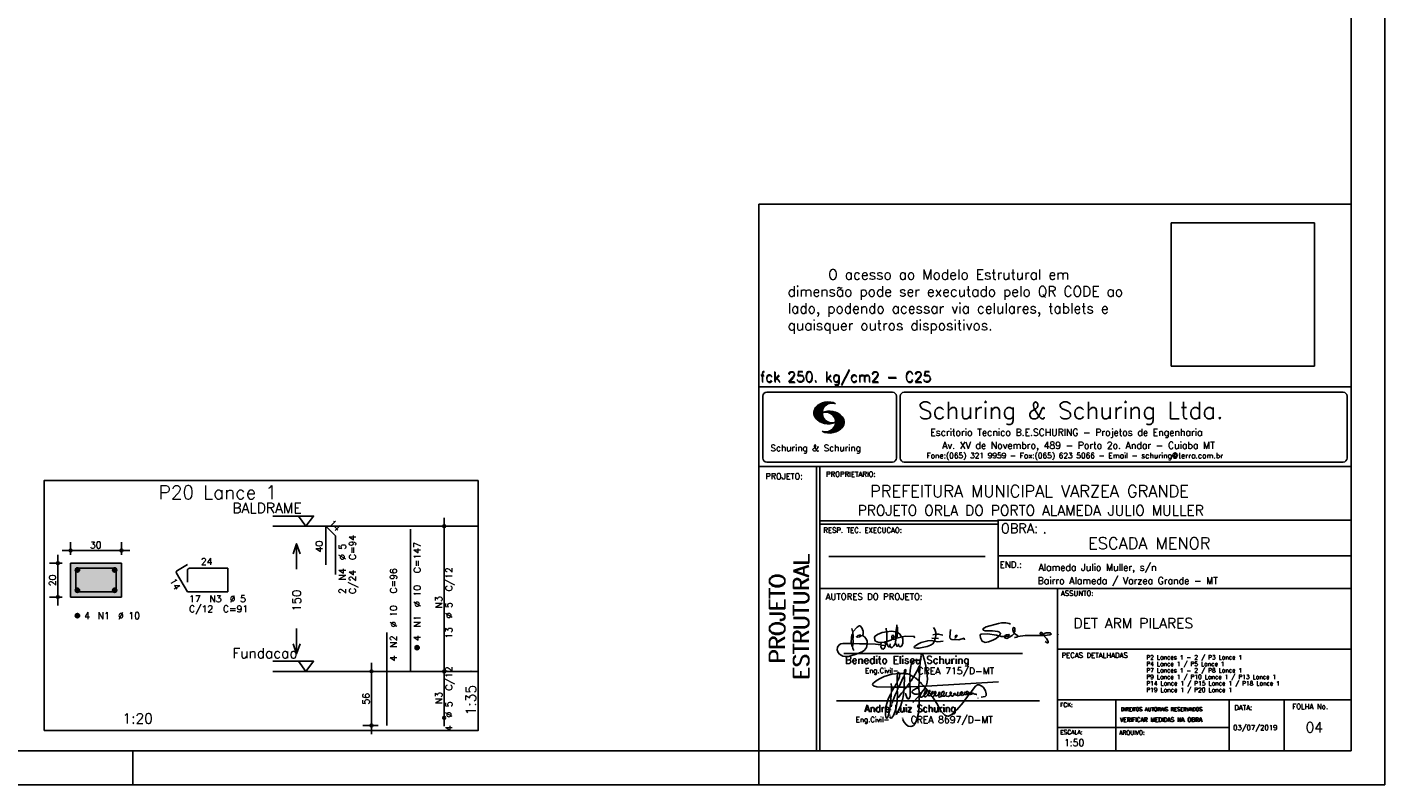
# Model space of a CAD drawing. Extents: x 0 to 84.1, y 0 to 59.4.
# Tile 4 of 6: x 44 to 84.1, y 0 to 22.4. Entities that reach past the tile are written whole.
import ezdxf

# ---------------------------------------------------------------- set-up
doc = ezdxf.new("R2010")
doc.units = 0
doc.header["$MEASUREMENT"] = 0
doc.linetypes.add('ESTILO_TQS_0002', pattern=[0.4, 0.1, -0.3])
doc.layers.get('0').update_dxf_attribs({"linetype": 'CONTINUOUS'})
for name, color, linetype in [('1', 1, 'CONTINUOUS'), ('2', 2, 'CONTINUOUS'), ('3', 3, 'CONTINUOUS'), ('4', 4, 'CONTINUOUS'), ('6', 6, 'CONTINUOUS'), ('7', 7, 'CONTINUOUS'), ('9', 9, 'CONTINUOUS')]:
    doc.layers.add(name, color=color, linetype=linetype)
doc.styles.get("Standard").update_dxf_attribs({"font": 'ROMANS.SHX'})
picture_1 = doc.add_image_def('image1.png', size_in_pixel=(300, 300))

# ---------------------------------------------------------------- blocks, each defined once
blk = doc.blocks.new('assinaturabenedito')
at = {"color": 162}
for points in [[(80.21, 160.29), (79.88, 160.45), (79.72, 161.68), (80.29, 161.77), (80.46, 162.01), (80.54, 163.49), (80.37, 163.74), (80.54, 164.8), (80.46, 166.12), (80.29, 166.36), (80.37, 167.51), (82.43, 169.81), (83.41, 170.39), (83.9, 170.39), (84.81, 169.48), (85.38, 167.84), (85.46, 166.36), (85.13, 165.71), (86.12, 164.97), (86.94, 163.98), (87.35, 162.83), (87.43, 161.68), (87.19, 161.52), (83.66, 161.52), (80.46, 161.77)], [(80.46, 167.68), (80.21, 167.84), (79.88, 169.07)], [(94.32, 162.18), (93.09, 162.18), (91.53, 162.83), (91.12, 163.41), (90.96, 164.8), (91.29, 165.38), (92.52, 166.2), (94.82, 167.1), (97.03, 167.43), (97.11, 162.92)], [(96.95, 167.51), (96.79, 169.24)], [(101.46, 167.43), (99.17, 167.76), (97.11, 167.51)], [(101.55, 163.82), (102.04, 164.31), (102.28, 166.78), (102.28, 167.1), (101.55, 167.19), (101.46, 167.51), (101.96, 170.06), (102.28, 169.81), (102.28, 167.27)], [(101.96, 170.06), (102.04, 170.96)], [(120.99, 164.31), (121.24, 166.12), (121.16, 167.19), (120.66, 168.66), (120.09, 169.57)], [(135.35, 163.57), (135.27, 164.23), (135.11, 164.31), (132.64, 163.57), (129.12, 163.74), (128.62, 163.9), (128.3, 164.15), (128.05, 164.89), (128.46, 168.66)], [(155.13, 165.22), (153.4, 165.22), (152.58, 165.54), (153.16, 166.78), (152.67, 167.35), (151.85, 167.68), (149.14, 168.01), (145.61, 168.01), (144.71, 168.34), (144.46, 168.91), (146.1, 169.9), (152.17, 171.62), (153.65, 171.87), (155.7, 171.87), (157.43, 171.62), (158.08, 171.29)], [(159.89, 166.69), (159.89, 167.1), (160.22, 167.51), (160.22, 168.91), (160.05, 169.48), (159.56, 169.65), (159.23, 168.99), (159.23, 168.42), (159.56, 167.27), (159.8, 167.19)], [(87.43, 161.36), (87.1, 159.8), (86.04, 158.4), (84.97, 157.66), (81.44, 156.27), (78.16, 155.28), (76.68, 155.28), (75.37, 155.53), (73.73, 156.51), (73.15, 157.25), (72.66, 158.56), (72.74, 159.96), (73.65, 161.11), (74.38, 161.52), (75.53, 161.77), (79.64, 161.77)], [(79.55, 161.85), (79.72, 164.8), (79.88, 165.87), (80.21, 166.28)], [(80.21, 160.29), (80.46, 161.6)], [(84.48, 165.54), (84.15, 165.87), (83.57, 165.87), (82.84, 165.71), (82.1, 165.05), (82.59, 164.8), (83.57, 164.97), (84.48, 165.54)], [(84.48, 165.54), (85.05, 165.63)], [(94.08, 161.03), (91.53, 161.36), (87.43, 161.52)], [(94.08, 161.03), (94.32, 162.18), (95.88, 162.34), (96.21, 162.59), (96.95, 162.67)], [(94.08, 161.03), (94.08, 160.86)], [(96.29, 160.7), (94.24, 160.86), (94.08, 160.21), (94.57, 159.14), (95.39, 158.89), (95.8, 159.22), (96.29, 160.29), (96.29, 160.7)], [(96.87, 161.77), (96.54, 161.77), (95.88, 162.26)], [(96.29, 160.7), (96.87, 161.52)], [(98.59, 160.54), (98.1, 159.96), (97.61, 160.37), (97.36, 161.44), (96.87, 161.6), (97.03, 162.75), (99.08, 163.33), (99.9, 163.9), (100.48, 163.74), (101.3, 164.07), (101.55, 163.9), (101.38, 162.01)], [(98.59, 160.54), (99.17, 159.71), (99.58, 159.63), (100.56, 160.62), (101.38, 161.93), (102.12, 160.29), (102.69, 160.78), (103.6, 160.12), (104.42, 160.54), (104.99, 161.85), (104.99, 163.9), (104.66, 164.97), (106.3, 165.3), (110.57, 165.22), (110.74, 164.97), (110.49, 164.56)], [(98.59, 160.54), (98.76, 161.6)], [(99.9, 163.9), (100.48, 164.8), (100.4, 165.63), (99.9, 165.79), (99.49, 165.22), (99.58, 164.23), (99.82, 164.15)], [(101.3, 164.07), (101.55, 167.1)], [(102.04, 164.31), (104.58, 164.97)], [(104.34, 164.97), (103.51, 166.36), (102.69, 166.94), (102.37, 166.94)], [(102.78, 160.78), (102.86, 161.52)], [(110.74, 160.29), (110.57, 159.96), (110.74, 159.63), (111.88, 159.39), (112.87, 159.39), (116.89, 160.21), (118.53, 160.86), (119.68, 161.6), (120.5, 162.83)], [(110.74, 160.29), (112.29, 161.44), (113.94, 162.18), (117.22, 163.08), (118.86, 163.16), (122.22, 162.59), (124.85, 162.83)], [(120.83, 164.15), (119.19, 164.39)], [(121.16, 166.36), (119.76, 166.04)], [(120.83, 164.15), (120.58, 163)], [(120.83, 164.15), (121.07, 164.31), (122.47, 164.23)], [(121.24, 166.2), (121.48, 166.36), (122.55, 166.36), (124.6, 165.87)], [(130.84, 164.8), (130.76, 165.22), (131.25, 165.79), (131.58, 165.71), (131.66, 165.3), (131.41, 164.97), (130.84, 164.8)], [(130.84, 164.8), (130.76, 164.48), (130.92, 164.23)], [(152.26, 165.38), (152.17, 165.54), (151.11, 165.79), (146.68, 166.53), (143.56, 166.36), (143.23, 166.2), (143.15, 165.79), (143.31, 164.56), (144.13, 162.83), (145.61, 162.26), (147.25, 162.51), (149.38, 163.33), (151.02, 164.23), (152.26, 165.38)], [(152.26, 165.38), (152.5, 165.54)], [(155.21, 165.05), (155.13, 165.3), (155.37, 165.71), (156.03, 166.04), (157.26, 166.2), (157.43, 165.87), (157.18, 165.54), (156.6, 165.3), (155.21, 165.05)], [(155.21, 165.05), (155.29, 164.48), (156.19, 164.23), (158.82, 165.63), (159.89, 166.69), (161.36, 165.79), (161.61, 165.3), (161.61, 165.13), (161.12, 164.89), (160.3, 164.64), (159.97, 164.72)], [(161.61, 165.13), (165.22, 165.63), (174, 165.63), (174.41, 165.71), (174.49, 166.28)], [(176.63, 162.1), (176.63, 162.75), (175.81, 164.15), (174.99, 164.97), (174.82, 165.63), (177.36, 166.04), (178.02, 166.28), (178.02, 166.53), (177.78, 166.86), (177.36, 166.94), (175.56, 166.94), (174.66, 166.61), (174.49, 166.36), (173.02, 166.2), (172.61, 166.69), (172.93, 167.19), (173.34, 167.19), (173.75, 166.86), (173.84, 166.45)], [(173.59, 165.63), (173.59, 166.12)], [(174.82, 165.63), (174.58, 165.71)], [(176.63, 162.1), (176.13, 162.1), (175.07, 162.75)], [(176.63, 162.1), (176.63, 162.1)], [(181.55, 165.95), (181.47, 166.12)], [(80.21, 160.29), (80.37, 159.22), (80.87, 158.32)]]:
    blk.add_lwpolyline(points, dxfattribs=at)
blk = doc.blocks.new('assinaturanadre')
at = {"color": 162}
for points in [[(-221.69, -2.31), (-221.03, 0.57), (-220.87, 2.86), (-221.52, 9.6), (-222.84, 15.92), (-223.98, 19.86), (-224.56, 20.6), (-224.89, 20.68), (-225.22, 20.19), (-225.22, 19.53)], [(-225.87, 15.1), (-225.95, 13.46), (-226.28, 11.98), (-226.61, 11.73), (-227.59, 9.51), (-230.47, 4.42), (-229.32, 3.44), (-229.07, 3.44), (-227.43, 1.88), (-226.69, 1.63), (-226.61, 0.81), (-226.86, -2.47), (-226.77, -7.81), (-226.53, -8.71), (-226.86, -9.37), (-226.61, -10.68), (-226.69, -17.25), (-227.1, -21.27), (-227.76, -23.82), (-228.83, -27.19), (-229.56, -28.58), (-230.71, -29.9), (-231.53, -30.47), (-232.52, -30.72), (-234.41, -30.31), (-235.88, -29.24), (-237.44, -27.27), (-238.1, -25.79)], [(-225.3, 18.87), (-225.71, 15.34), (-225.87, 15.1), (-226.28, 15.26), (-226.36, 15.59), (-227.18, 16), (-229.07, 16), (-230.71, 15.18), (-231.94, 13.7), (-232.6, 11.73), (-233.01, 8.69), (-233.17, 5.9), (-233.01, 5.41), (-233.26, 2.62), (-233.26, 1.06), (-233.09, 0.65), (-233.34, -0.09), (-233.17, -0.67), (-233.17, -2.55), (-233.67, -2.8), (-235.23, -2.8), (-235.14, -2.23), (-233.42, -0.17)], [(-226.28, 11.98), (-226.12, 11.9), (-226.12, 10.83), (-226.69, 1.71)], [(-225.3, 18.87), (-225.46, 18.87), (-225.54, 18.46)], [(-225.3, 18.87), (-225.22, 19.04)], [(-240.48, 6.64), (-245.98, 6.07), (-251.39, 4.42), (-254.59, 2.95), (-256.81, 1.55), (-258.37, 0.4), (-259.02, -0.26), (-259.43, -1.08), (-259.35, -1.49), (-258.86, -2.06), (-256.4, -2.8), (-246.55, -3.05), (-246.22, -2.8), (-246.39, -0.34)], [(-242.2, 0.15), (-243.19, -1.16), (-244.01, -2.97), (-246.22, -2.97)], [(-237.2, 6.72), (-236.95, 6.23), (-237.2, 4.67), (-237.61, 4.26), (-241.05, -2.97), (-241.95, -3.05), (-242.12, 0.81), (-241.95, 1.47), (-241.46, 1.88), (-240.4, 4.59), (-240.23, 6.56), (-237.36, 6.56), (-237.2, 6.72)], [(-241.87, 6.48), (-242.12, 4.51), (-242.04, 1.47)], [(-240.48, 6.64), (-240.48, 6.97), (-241.05, 7.38), (-241.63, 7.22), (-241.79, 6.64)], [(-237.28, 4.51), (-237.03, 4.1), (-237.11, -2.72), (-237.36, -2.88), (-240.89, -2.88)], [(-240.48, 6.64), (-240.31, 6.64)], [(-237.2, 6.72), (-237.03, 8.78), (-236.78, 9.27), (-236.46, 9.43), (-236.13, 9.27), (-235.96, 8.53), (-236.29, 7.05), (-236.62, 6.39), (-236.87, 6.31)], [(-236.54, 6.48), (-234.98, 6.31), (-233.26, 5.82)], [(-233.01, 5.41), (-232.68, 5.49), (-230.63, 4.34), (-232.35, 1.55), (-233.01, 0.89)], [(-230.47, 4.42), (-230.47, 4.42)], [(-226.61, 0.81), (-226.36, 0.81), (-225.22, -0.17), (-224.97, -0.67), (-223.74, -1.9), (-223.66, -2.39), (-226.77, -2.55)], [(-221.69, -2.31), (-170.73, 0.81)], [(-246.14, -3.05), (-246.22, -5.76), (-246.06, -6), (-246.39, -7.4), (-246.3, -8.47), (-246.88, -14.54), (-247.62, -19.96), (-248.44, -23.33), (-249.18, -24.72), (-249.5, -24.89), (-250.08, -24.31), (-250.41, -21.93), (-250.41, -19.88), (-250, -16.76), (-248.44, -11.5), (-246.88, -7.97), (-246.47, -7.65)], [(-241.87, -4.11), (-242.12, -5.76), (-241.95, -6), (-241.95, -7.73), (-242.2, -13.15), (-242.78, -17.42), (-243.43, -19.96), (-244.74, -22.83), (-246.14, -24.72), (-246.47, -24.89), (-246.8, -24.72), (-247.21, -23.66)], [(-244.33, -3.05), (-245.32, -5.02), (-245.98, -5.84)], [(-242.12, -5.67), (-242.45, -6), (-243.51, -8.3), (-245.65, -13.97)], [(-242.04, -2.88), (-243.92, -2.97)], [(-237.11, -2.97), (-237.28, -3.87), (-237.28, -4.53), (-237.11, -4.69), (-237.61, -5.76), (-237.44, -6.25), (-238.02, -9.78), (-238.59, -12.57), (-239.66, -15.94), (-241.79, -20.78), (-242.61, -21.85), (-243.27, -22.1)], [(-241.13, -2.97), (-241.54, -3.95), (-241.87, -4.11), (-241.95, -3.13)], [(-237.61, -5.76), (-239, -7.15), (-241.38, -10.6)], [(-235.31, -2.64), (-235.8, -2.97), (-237.11, -2.88)], [(-235.88, -2.97), (-236.13, -3.62), (-237.03, -4.61)], [(-233.09, -2.8), (-233.01, -9.29), (-233.17, -9.94), (-233.91, -11.18), (-234.32, -11.26), (-234.9, -11.01), (-235.39, -10.27), (-236.13, -8.06), (-236.21, -7.15)], [(-226.86, -2.55), (-233.17, -2.72)], [(-226.77, -7.56), (-227.84, -7.89), (-229.65, -7.89), (-230.71, -7.48), (-231.7, -6.66), (-231.78, -6), (-230.96, -5.1), (-228.25, -3.79), (-227.68, -3.79)], [(-226.86, -9.29), (-231.21, -13.8)], [(-222.43, -3.29), (-222.43, -3.7), (-224.97, -6.82), (-226.61, -7.4)], [(-226.04, -8.47), (-226.45, -8.63)], [(-225.05, -6.91), (-226.04, -8.55), (-225.87, -8.79), (-225.95, -9.7), (-225.54, -10.03), (-224.97, -10.03), (-223.16, -8.96)], [(-221.69, -2.31), (-223.57, -2.39)], [(-221.36, -4.85), (-222.18, -5.35), (-222.34, -6.09), (-222.75, -6.66), (-223.08, -7.97), (-223.08, -8.88), (-222.67, -9.78), (-222.34, -9.86), (-222.01, -9.78), (-220.54, -8.47)], [(-221.19, -5.1), (-221.28, -6.09), (-221.6, -6.74), (-222.43, -8.06), (-222.92, -8.38)], [(-221.85, -2.39), (-222.43, -3.29), (-222.84, -2.88), (-222.84, -2.55)], [(-222.43, -3.7), (-221.44, -4.36), (-221.36, -4.94), (-220.78, -5.18), (-220.29, -5.92), (-219.96, -6), (-219.47, -5.35), (-219.14, -5.26), (-218.98, -5.51), (-219.39, -6.5), (-219.96, -6.99), (-220.21, -7.56), (-220.46, -8.47), (-220.05, -9.04), (-219.55, -9.12), (-218.4, -8.55), (-217.91, -9.37), (-217.34, -9.7), (-216.02, -9.12), (-215.7, -8.71), (-215.04, -9.04), (-214.3, -9.04), (-212.99, -7.81), (-212.91, -7.07), (-212.66, -6.58), (-212.41, -6.58), (-212.17, -6.91), (-212.33, -7.81), (-212.58, -8.14), (-212.99, -7.97)], [(-219.96, -6), (-219.8, -6.74)], [(-219.8, -6.82), (-219.88, -7.07)], [(-219.8, -6.91), (-218.57, -7.89), (-218.32, -7.73), (-217.58, -6.17), (-217.26, -5.84), (-216.93, -6), (-216.85, -6.82), (-217.58, -7.81), (-218.4, -8.22), (-218.49, -7.97)], [(-218.4, -8.22), (-218.4, -8.47)], [(-190.51, -6.82), (-189.52, -7.32), (-189.77, -7.81), (-190.42, -8.06), (-191.57, -7.97), (-195.76, -13.72), (-200.19, -18.89), (-203.31, -21.93), (-205.03, -23), (-206.1, -23.33), (-207.49, -23.25), (-208.48, -22.67), (-210.94, -20.21), (-212.58, -17.66), (-213.81, -15.2), (-216.85, -10.6), (-217.17, -9.78)], [(-215.53, -8.3), (-215.86, -7.73), (-215.86, -6.82), (-215.45, -6), (-215.2, -6), (-214.96, -6.33), (-214.88, -7.23), (-215.53, -8.3)], [(-215.53, -8.3), (-215.53, -8.63)], [(-212.66, -8.14), (-212.99, -9.37), (-212.91, -9.78), (-212.25, -10.03), (-211.18, -9.53), (-210.94, -9.29), (-211.27, -8.63), (-211.27, -8.06), (-210.86, -7.23), (-210.03, -6.09), (-209.3, -6), (-209.05, -7.15), (-209.54, -8.14), (-210.36, -9.12), (-210.2, -9.37), (-208.72, -9.21), (-207.9, -8.63), (-207.41, -6.82), (-207.49, -6.41)], [(-212.66, -6.58), (-212.91, -6.33)], [(-210.36, -9.12), (-210.86, -9.21)], [(-204.54, -8.14), (-204.54, -8.55), (-205.28, -9.12), (-206.26, -9.45), (-207.49, -9.29), (-207.9, -8.79)], [(-204.54, -8.14), (-204.04, -7.81), (-203.96, -6.99), (-204.37, -6.41), (-204.78, -6.41), (-204.87, -7.73), (-204.54, -8.14)], [(-202.24, -7.15), (-202.08, -8.06), (-202.98, -9.29), (-203.47, -9.29), (-204.45, -8.63)], [(-201.42, -7.07), (-201.5, -7.48), (-201.25, -8.22), (-200.6, -8.71), (-200.02, -8.71)], [(-201.09, -6.5), (-201.09, -6.5)], [(-196.33, -7.48), (-197.23, -8.3), (-198.14, -8.71), (-199.2, -9.04), (-199.78, -8.96), (-199.94, -8.63), (-199.53, -7.07), (-199.53, -6.25)], [(-196.33, -7.48), (-196.09, -6.82), (-196.17, -6.41), (-196.99, -6.17), (-197.56, -6.82), (-197.73, -7.32), (-197.73, -7.81), (-197.48, -8.22)], [(-194.77, -7.89), (-195.84, -8.71), (-196.5, -8.79), (-197.15, -8.38)], [(-194.77, -7.23), (-194.28, -6.74), (-194.28, -6.41), (-194.77, -6.74), (-194.77, -7.23)], [(-194.77, -7.23), (-194.77, -7.97), (-194.61, -8.06), (-193.13, -8.14), (-192.15, -7.81), (-191.74, -7.97)], [(-192.06, -7.73), (-191.74, -7.07), (-191.98, -6.5), (-192.64, -6), (-193.13, -6), (-193.3, -7.07), (-192.64, -7.81)], [(-190.51, -6.82), (-191.33, -7.89)], [(-190.51, -6.82), (-190.18, -6.17), (-187.06, -2.39), (-185.58, -1.41), (-184.35, -1.24), (-182.46, -2.23), (-181.32, -3.21), (-179.92, -5.59), (-179.43, -7.65), (-179.59, -8.79), (-180.25, -9.62), (-183.04, -10.03)], [(-189.44, -7.23), (-189.11, -6.99), (-188.78, -7.32)], [(-189.44, -7.23), (-189.19, -7.56), (-188.7, -7.4), (-187.39, -7.81), (-186.73, -7.81), (-186.48, -8.14), (-186.07, -8.22)], [(-246.8, -18.57), (-246.88, -19.06)], [(-246.39, -16.43), (-246.39, -16.84)], [(-246.06, -15.36), (-246.22, -16.1)], [(-245.81, -14.54), (-245.89, -15.03)], [(-185.42, -10.77), (-185.17, -10.77)], [(-247.29, -22.34), (-247.29, -22.92)], [(-238.43, -24.64), (-238.43, -24.81)], [(-238.26, -25.22), (-238.18, -25.46)]]:
    blk.add_lwpolyline(points, dxfattribs=at)

msp = doc.modelspace()

# ---------------------------------------------------------------- linework, layer by layer
at = {"layer": '1', "linetype": 'Continuous'}
for points in [[(44.475, 1.6), (57.3, 1.6), (57.3, 8.986), (44.475, 8.986), (44.475, 1.6)], [(51.24, 7.936), (52.44, 7.936), (52.215, 7.636), (51.99, 7.936)], [(57.3, 7.636), (51.24, 7.636)], [(51.24, 3.65), (52.44, 3.65), (52.215, 3.35), (51.99, 3.65)], [(57.3, 3.35), (51.24, 3.35)]]:
    msp.add_lwpolyline(points, dxfattribs=at)
at = {"layer": '1', "linetype": 'ESTILO_TQS_0002'}
msp.add_lwpolyline([(45.26, 5.545), (46.76, 5.545), (46.76, 6.545), (45.26, 6.545), (45.26, 5.545)], dxfattribs=at)
at = {"layer": '2', "linetype": 'Continuous'}
for p, q in [((84.1, 0), (84.1, 59.4)), ((65.6, 1), (65.6, 17.143)), ((83.1, 17.143), (65.6, 17.143)), ((65.6, 11.755), (83.1, 11.755)), ((65.6, 1), (65.6, 11.755)), ((65.716, 11.477), (65.716, 9.648)), ((65.832, 11.594), (69.549, 11.594)), ((67.222, 10.958), (67.564, 11.3)), ((67.222, 10.972), (67.546, 11.296)), ((67.222, 10.986), (67.528, 11.292)), ((67.222, 11), (67.508, 11.286)), ((67.224, 10.946), (67.581, 11.303)), ((67.224, 11.017), (67.488, 11.281)), ((67.227, 10.934), (67.596, 11.304)), ((67.227, 11.033), (67.465, 11.272)), ((67.229, 10.922), (67.612, 11.306)), ((67.232, 10.911), (67.627, 11.306)), ((67.232, 11.053), (67.439, 11.26)), ((67.236, 10.901), (67.642, 11.307)), ((67.239, 11.074), (67.411, 11.245)), ((67.24, 10.891), (67.656, 11.307)), ((67.244, 10.88), (67.669, 11.306)), ((67.609, 11.231), (67.683, 11.306)), ((67.638, 11.247), (67.696, 11.304)), ((67.663, 11.257), (67.708, 11.303)), ((67.682, 11.262), (67.721, 11.301)), ((67.702, 11.269), (67.733, 11.299)), ((67.718, 11.27), (67.745, 11.297)), ((67.734, 11.272), (67.757, 11.295)), ((67.75, 11.274), (67.769, 11.292)), ((69.665, 11.477), (69.665, 9.648)), ((69.779, 11.477), (69.779, 9.648)), ((69.895, 11.594), (82.868, 11.594)), ((82.984, 11.477), (82.984, 9.648)), ((67.249, 10.871), (67.521, 11.143)), ((67.253, 11.102), (67.374, 11.223)), ((67.254, 10.862), (67.502, 11.111)), ((67.259, 10.853), (67.492, 11.086)), ((67.264, 10.844), (67.484, 11.064)), ((67.271, 10.837), (67.48, 11.046)), ((67.277, 10.829), (67.476, 11.028)), ((67.284, 10.822), (67.474, 11.012)), ((67.291, 10.814), (67.473, 10.997)), ((67.297, 10.807), (67.47, 10.981)), ((67.305, 10.8), (67.473, 10.969)), ((67.312, 10.793), (67.474, 10.955)), ((67.319, 10.786), (67.475, 10.942)), ((67.327, 10.78), (67.478, 10.931)), ((67.334, 10.773), (67.48, 10.919)), ((67.342, 10.767), (67.483, 10.907)), ((67.35, 10.761), (67.486, 10.896)), ((67.358, 10.755), (67.49, 10.886)), ((67.367, 10.749), (67.493, 10.876)), ((67.375, 10.743), (67.497, 10.865)), ((67.383, 10.737), (67.502, 10.856)), ((67.392, 10.732), (67.507, 10.847)), ((67.401, 10.727), (67.512, 10.838)), ((67.531, 10.999), (67.546, 11.013)), ((67.549, 11.002), (67.565, 11.018)), ((67.563, 11.002), (67.585, 11.024)), ((67.578, 11.002), (67.602, 11.027)), ((67.592, 11.003), (67.619, 11.03)), ((67.605, 11.001), (67.635, 11.032)), ((67.617, 11), (67.652, 11.034)), ((67.63, 10.998), (67.666, 11.034)), ((67.641, 10.995), (67.681, 11.035)), ((67.652, 10.992), (67.696, 11.035)), ((67.664, 10.99), (67.709, 11.035)), ((67.675, 10.986), (67.723, 11.035)), ((67.684, 10.982), (67.736, 11.034)), ((67.694, 10.978), (67.748, 11.032)), ((67.705, 10.974), (67.762, 11.031)), ((67.714, 10.969), (67.774, 11.029)), ((67.722, 10.963), (67.785, 11.026)), ((67.732, 10.959), (67.798, 11.024)), ((67.74, 10.953), (67.809, 11.021)), ((67.749, 10.948), (67.82, 11.018)), ((67.756, 10.941), (67.831, 11.015)), ((67.765, 10.935), (67.842, 11.012)), ((67.772, 10.928), (67.852, 11.008)), ((67.78, 10.922), (67.863, 11.005)), ((67.786, 10.914), (67.873, 11.001)), ((67.794, 10.908), (67.883, 10.997)), ((67.8, 10.899), (67.893, 10.992)), ((67.807, 10.892), (67.902, 10.988)), ((67.812, 10.883), (67.912, 10.984)), ((67.818, 10.875), (67.922, 10.979)), ((67.824, 10.867), (67.93, 10.973)), ((67.829, 10.858), (67.94, 10.969)), ((67.834, 10.848), (67.949, 10.963)), ((67.838, 10.839), (67.957, 10.958)), ((67.843, 10.83), (67.966, 10.952)), ((67.848, 10.818), (67.976, 10.945)), ((67.849, 10.609), (68.082, 10.842)), ((67.852, 10.807), (67.985, 10.939)), ((67.856, 10.795), (67.994, 10.932)), ((67.857, 10.631), (68.075, 10.849)), ((67.86, 10.781), (68.003, 10.924)), ((67.861, 10.649), (68.07, 10.859)), ((67.863, 10.769), (68.012, 10.918)), ((67.865, 10.754), (68.021, 10.909)), ((67.865, 10.668), (68.064, 10.866)), ((67.866, 10.74), (68.029, 10.903)), ((67.866, 10.683), (68.058, 10.874)), ((67.867, 10.698), (68.05, 10.881)), ((67.868, 10.726), (68.037, 10.895)), ((67.868, 10.712), (68.044, 10.888)), ((67.41, 10.721), (67.517, 10.829)), ((67.419, 10.717), (67.523, 10.82)), ((67.429, 10.712), (67.529, 10.812)), ((67.438, 10.707), (67.535, 10.804)), ((67.448, 10.703), (67.541, 10.796)), ((67.458, 10.699), (67.548, 10.789)), ((67.468, 10.695), (67.555, 10.781)), ((67.478, 10.69), (67.562, 10.774)), ((67.488, 10.687), (67.569, 10.767)), ((67.499, 10.683), (67.576, 10.761)), ((67.51, 10.68), (67.584, 10.755)), ((67.521, 10.677), (67.592, 10.748)), ((67.532, 10.674), (67.6, 10.742)), ((67.544, 10.671), (67.609, 10.737)), ((67.555, 10.669), (67.618, 10.732)), ((67.567, 10.667), (67.627, 10.727)), ((67.58, 10.665), (67.636, 10.722)), ((67.592, 10.663), (67.646, 10.718)), ((67.605, 10.662), (67.656, 10.713)), ((67.618, 10.661), (67.666, 10.709)), ((67.62, 10.394), (67.659, 10.433)), ((67.632, 10.66), (67.677, 10.706)), ((67.632, 10.392), (67.68, 10.44)), ((67.645, 10.66), (67.688, 10.703)), ((67.645, 10.391), (67.704, 10.45)), ((67.658, 10.39), (67.737, 10.469)), ((67.66, 10.66), (67.699, 10.7)), ((67.671, 10.389), (68.096, 10.814)), ((67.674, 10.661), (67.711, 10.697)), ((67.685, 10.389), (68.101, 10.805)), ((67.691, 10.662), (67.724, 10.695)), ((67.699, 10.389), (68.105, 10.795)), ((67.708, 10.664), (67.738, 10.693)), ((67.714, 10.389), (68.108, 10.783)), ((67.725, 10.666), (67.751, 10.691)), ((67.729, 10.39), (68.111, 10.772)), ((67.742, 10.669), (67.766, 10.693)), ((67.744, 10.391), (68.114, 10.761)), ((67.76, 10.673), (67.78, 10.693)), ((67.761, 10.394), (68.116, 10.749)), ((67.777, 10.396), (68.117, 10.736)), ((67.78, 10.678), (67.794, 10.692)), ((67.794, 10.692), (67.797, 10.694)), ((67.795, 10.4), (68.119, 10.724)), ((67.798, 10.683), (67.811, 10.696)), ((67.813, 10.404), (68.119, 10.709)), ((67.817, 10.69), (67.825, 10.698)), ((67.822, 10.554), (68.091, 10.823)), ((67.833, 10.696), (67.84, 10.702)), ((67.833, 10.409), (68.118, 10.695)), ((67.841, 10.587), (68.087, 10.833)), ((67.853, 10.416), (68.118, 10.68)), ((67.876, 10.425), (68.113, 10.662)), ((67.901, 10.435), (68.11, 10.644)), ((67.93, 10.45), (68.102, 10.622)), ((67.966, 10.472), (68.089, 10.595)), ((68.045, 10.537), (68.058, 10.549)), ((67.55, 10.41), (67.563, 10.422)), ((67.561, 10.407), (67.576, 10.421)), ((67.573, 10.404), (67.59, 10.421)), ((67.584, 10.401), (67.606, 10.423)), ((67.596, 10.398), (67.622, 10.425)), ((67.608, 10.396), (67.64, 10.428)), ((65.6, 9.4), (83.1, 9.4)), ((65.832, 9.532), (69.549, 9.532)), ((67.3, 5.8), (67.3, 9.4)), ((67.4, 5.8), (67.4, 9.4)), ((69.895, 9.532), (82.868, 9.532)), ((83.1, 9.4), (83.1, 1)), ((56.3, 3.1), (56.3, 7.886)), ((56.3, 7.636), (56.3, 7.636)), ((72.669, 7.8), (67.4, 7.8)), ((72.669, 7.7), (67.4, 7.7)), ((83.1, 7.815), (72.656, 7.815)), ((72.669, 6.816), (72.669, 7.815)), ((45.01, 6.92), (47.01, 6.92)), ((45.26, 6.795), (45.26, 7.17)), ((46.76, 6.795), (46.76, 7.17)), ((45.01, 6.545), (44.635, 6.545)), ((44.885, 5.295), (44.885, 6.795)), ((45.26, 6.545), (45.26, 6.545)), ((45.26, 6.545), (45.26, 6.545)), ((46.76, 6.545), (46.76, 6.545)), ((67.67, 6.739), (72.289, 6.739)), ((72.669, 6.816), (72.669, 5.8)), ((72.669, 6.765), (83.1, 6.765)), ((67.3, 1), (67.3, 5.8)), ((67.4, 1), (67.4, 5.8)), ((67.4, 5.8), (83.1, 5.8)), ((74.421, 4.8), (74.421, 5.8)), ((45.01, 5.545), (44.635, 5.545)), ((45.26, 5.545), (45.26, 5.545)), ((74.421, 1), (74.421, 4.8)), ((68.111, 3.88), (73.39, 3.88)), ((74.421, 4.006), (83.1, 4.006)), ((54.35, 3.35), (53.9, 3.35)), ((54.15, 1.5), (54.15, 3.6)), ((54.6, 3.35), (54.6, 3.35)), ((56.3, 1.729), (56.3, 3.6)), ((56.3, 3.35), (56.3, 3.35)), ((56.3, 3.35), (56.3, 3.35)), ((67.898, 2.48), (73.894, 2.48)), ((74.421, 2.506), (83.1, 2.506)), ((76.147, 1), (76.147, 2.506)), ((79.496, 1), (79.496, 2.506)), ((81.121, 1), (81.121, 2.506)), ((54.35, 1.75), (53.9, 1.75)), ((54.6, 1.75), (54.6, 1.75)), ((56.3, 1.979), (56.3, 1.979)), ((74.421, 1.692), (79.496, 1.692)), ((47.1, 0), (47.1, 1)), ((65.6, 0), (65.6, 1)), ((83.1, 1), (65.6, 1)), ((0, 0), (84.1, 0))]:
    msp.add_line(p, q, dxfattribs=at)
for points in [[(83.1, 1), (2.5, 1), (2.5, 58.4), (83.1, 58.4), (83.1, 1)], [(51.84, 6.818), (51.94, 7.118), (52.04, 6.818)], [(51.94, 6.368), (51.94, 7.118)], [(45.26, 5.545), (46.76, 5.545), (46.76, 6.545), (45.26, 6.545), (45.26, 5.545)], [(51.94, 4.618), (51.94, 3.868)], [(51.84, 4.168), (51.94, 3.868), (52.04, 4.168)]]:
    msp.add_lwpolyline(points, dxfattribs=at)
for centre, radius in [((56.3, 7.636), 0.0416), ((56.3, 7.636), 0.0208), ((45.26, 6.92), 0.04), ((45.26, 6.92), 0.02), ((46.76, 6.92), 0.04), ((46.76, 6.92), 0.02), ((44.885, 6.545), 0.04), ((44.885, 6.545), 0.02), ((44.885, 5.545), 0.04), ((44.885, 5.545), 0.02), ((54.15, 3.35), 0.04), ((54.15, 3.35), 0.02), ((56.3, 3.35), 0.0416), ((56.3, 3.35), 0.0416), ((56.3, 3.35), 0.0208), ((56.3, 3.35), 0.0208), ((56.3, 1.979), 0.0416), ((54.15, 1.75), 0.04), ((54.15, 1.75), 0.02), ((56.3, 1.979), 0.0208)]:
    msp.add_circle(centre, radius, dxfattribs=at)
for centre, radius, start, end in [((65.832, 11.477), 0.117, 90, 180), ((67.648, 10.815), 0.492, 63.3933, 138.9091), ((67.763, 10.983), 0.291, 68.8515, 291.1485), ((69.549, 11.477), 0.117, 0, 90), ((69.895, 11.477), 0.117, 90, 180), ((82.868, 11.477), 0.117, 0, 90), ((67.465, 10.982), 0.244, 140.2294, 231.8951), ((67.648, 11.151), 0.492, 218.2298, 296.6067), ((67.692, 10.544), 0.492, 41.0909, 116.6067), ((67.577, 10.712), 0.291, 248.8515, 111.1485), ((67.875, 10.711), 0.244, 308.1049, 39.7706), ((67.692, 10.88), 0.492, 243.3933, 321.7702), ((65.832, 9.648), 0.117, 180, 270), ((69.549, 9.648), 0.117, 270, 0), ((69.895, 9.648), 0.117, 180, 270), ((82.868, 9.648), 0.117, 270, 0)]:
    msp.add_arc(centre, radius, start, end, dxfattribs=at)
at = {"layer": '3', "linetype": 'Continuous'}
for p, q in [((45.398, 6.337), (45.469, 6.407)), ((45.398, 6.354), (45.451, 6.407)), ((45.402, 6.323), (45.483, 6.404)), ((45.408, 6.311), (45.494, 6.398)), ((45.416, 6.301), (45.504, 6.39)), ((45.426, 6.293), (45.512, 6.38)), ((45.437, 6.287), (45.518, 6.368)), ((45.451, 6.283), (45.522, 6.354)), ((45.469, 6.284), (45.522, 6.337)), ((46.498, 6.337), (46.569, 6.407)), ((46.498, 6.354), (46.551, 6.407)), ((46.502, 6.323), (46.583, 6.404)), ((46.508, 6.311), (46.594, 6.398)), ((46.516, 6.301), (46.604, 6.39)), ((46.526, 6.293), (46.612, 6.38)), ((46.537, 6.287), (46.618, 6.368)), ((46.551, 6.283), (46.622, 6.354)), ((46.569, 6.284), (46.622, 6.337)), ((45.398, 5.737), (45.469, 5.807)), ((45.398, 5.754), (45.451, 5.807)), ((45.402, 5.723), (45.483, 5.804)), ((45.408, 5.711), (45.494, 5.798)), ((45.416, 5.701), (45.504, 5.79)), ((45.426, 5.693), (45.512, 5.78)), ((45.437, 5.687), (45.518, 5.768)), ((45.451, 5.683), (45.522, 5.754)), ((45.469, 5.684), (45.522, 5.737)), ((46.498, 5.737), (46.569, 5.807)), ((46.498, 5.754), (46.551, 5.807)), ((46.502, 5.723), (46.583, 5.804)), ((46.508, 5.711), (46.594, 5.798)), ((46.516, 5.701), (46.604, 5.79)), ((46.526, 5.693), (46.612, 5.78)), ((46.537, 5.687), (46.618, 5.768)), ((46.551, 5.683), (46.622, 5.754)), ((46.569, 5.684), (46.622, 5.737)), ((45.398, 4.987), (45.469, 5.057)), ((45.398, 5.004), (45.451, 5.057)), ((45.402, 4.973), (45.483, 5.054)), ((45.408, 4.961), (45.494, 5.048)), ((45.416, 4.951), (45.504, 5.04)), ((45.426, 4.943), (45.512, 5.03)), ((45.437, 4.937), (45.518, 5.018)), ((45.451, 4.933), (45.522, 5.004)), ((45.469, 4.934), (45.522, 4.987)), ((55.438, 4.041), (55.509, 4.112)), ((55.438, 4.059), (55.491, 4.112)), ((55.442, 4.027), (55.523, 4.108)), ((55.448, 4.016), (55.534, 4.102)), ((55.456, 4.006), (55.544, 4.094)), ((55.466, 3.998), (55.552, 4.084)), ((55.477, 3.992), (55.558, 4.073)), ((55.491, 3.988), (55.562, 4.059)), ((55.509, 3.988), (55.562, 4.041))]:
    msp.add_line(p, q, dxfattribs=at)
for centre in [(45.46, 6.345), (46.56, 6.345), (45.46, 5.745), (46.56, 5.745), (45.46, 4.995), (55.5, 4.05)]:
    msp.add_circle(centre, 0.0625, dxfattribs=at)
at = {"layer": '4', "linetype": 'Continuous'}
for p, q in [((45.41, 6.333), (45.41, 5.695)), ((45.41, 6.333), (45.41, 5.983)), ((45.822, 6.395), (45.472, 6.395)), ((46.61, 6.395), (45.472, 6.395)), ((46.61, 5.695), (46.61, 6.395)), ((45.41, 5.695), (46.61, 5.695))]:
    msp.add_line(p, q, dxfattribs=at)
msp.add_arc((45.472, 6.333), 0.0625, 90, 180, dxfattribs=at)
msp.add_arc((45.472, 6.333), 0.0625, 90, 180, dxfattribs=at)
at = {"layer": '6', "linetype": 'Continuous'}
for p, q in [((52.807, 6.493), (52.807, 7.636)), ((52.807, 7.636), (53.09, 7.353)), ((53.09, 7.353), (53.09, 6.21)), ((55.3, 3.35), (55.3, 7.55)), ((48.717, 6.508), (48.414, 6.333)), ((48.391, 6.247), (48.71, 5.695)), ((48.71, 6.333), (48.71, 5.983)), ((49.91, 6.395), (48.773, 6.395)), ((49.91, 5.695), (49.91, 6.395)), ((48.71, 5.695), (49.91, 5.695)), ((54.6, 1.75), (54.6, 4.493))]:
    msp.add_line(p, q, dxfattribs=at)
for centre, start, end in [((48.445, 6.279), 120, 210), ((48.773, 6.333), 90, 180)]:
    msp.add_arc(centre, 0.0625, start, end, dxfattribs=at)
at = {"layer": '9', "linetype": 'Continuous'}
for points in [[(45.26, 5.545), (46.76, 5.545), (46.76, 6.545)], [(45.26, 5.545), (46.76, 6.545), (45.26, 6.545)], [(45.26, 5.545), (45.26, 6.545), (45.26, 5.545)]]:
    msp.add_solid(points, dxfattribs=at)

# ---------------------------------------------------------------- block references
at = {"xscale": 0.06, "yscale": 0.06, "zscale": 0.06}
msp.add_blockref('assinaturabenedito', (63.556, -5.529), dxfattribs=at)
at = {"linetype": 'Continuous', "xscale": 0.042, "yscale": 0.042, "zscale": 0.042}
msp.add_blockref('assinaturanadre', (79.857, 3.009), dxfattribs=at)

# ---------------------------------------------------------------- texts
at = {"linetype": 'Continuous', "insert": (66.45, 15.221), "char_height": 0.3, "attachment_point": 1}
msp.add_mtext_dynamic_manual_height_columns('^IO acesso ao Modelo Estrutural em dimensão pode ser executado pelo QR CODE ao lado, podendo acessar via celulares, tablets e quaisquer outros dispositivos.', width=10.84065, gutter_width=1.5, heights=[3.742], dxfattribs=at)
at = {"layer": '1', "linetype": 'Continuous'}
for s, height, p in [('PREFEITURA MUNICIPAL VARZEA GRANDE', 0.35, (68.889, 8.495)), ('BALDRAME', 0.3, (50.04, 8.026)), ('PROJETO ORLA DO PORTO ALAMEDA JULIO MULLER', 0.3, (68.518, 7.953)), ('.', 0.3, (73.984, 7.424)), ('ESCADA MENOR', 0.35, (75.33, 6.957)), ('Alameda Julio Muller, s/n', 0.2, (73.863, 6.323)), ('Bairro Alameda / Varzea Grande - MT', 0.2, (73.84, 5.93)), ('DET ARM PILARES', 0.3, (74.898, 4.621)), ('Fundacao', 0.3, (50.04, 3.74)), ('P2 Lances 1 - 2 / P3 Lance 1', 0.128, (77.049, 3.7)), ('P4 Lance 1 / P5 Lance 1', 0.128, (77.049, 3.508)), ('P7 Lances 1 - 2 / P8 Lance 1', 0.128, (77.049, 3.316)), ('P9 Lance 1 / P10 Lance 1 / P13 Lance 1', 0.128, (77.049, 3.124)), ('P14 Lance 1 / P15 Lance 1 / P18 Lance 1', 0.128, (77.049, 2.932)), ('P19 Lance 1 / P20 Lance 1', 0.128, (77.049, 2.74)), ('03/07/2019', 0.15, (79.614, 1.615))]:
    msp.add_text(s, height=height, dxfattribs=at).set_placement(p)
at = {"layer": '1', "linetype": 'Continuous', "insert": (81.759, 1.849), "char_height": 0.3, "attachment_point": 1}
msp.add_mtext_dynamic_manual_height_columns('04', width=1.0933, gutter_width=1, heights=[0.446], dxfattribs=at)
at = {"layer": '2', "linetype": 'Continuous'}
for s, height, p in [('fck 250. kg/cm2 - C25', 0.3, (65.629, 11.907)), ('fck 250. kg/cm2 - C25', 0.3, (65.642, 11.881)), ('Schuring & Schuring Ltda.', 0.5, (70.307, 10.807)), ('Escritorio Tecnico B.E.SCHURING - Projetos de Engenharia', 0.2, (70.665, 10.308)), ('Schuring & Schuring', 0.19, (65.944, 9.851)), ('Av. XV de Novembro, 489 - Porto 2o. Andar - Cuiaba MT', 0.2, (71.023, 9.926)), ('Fone:(065) 321 9959 - Fax:(065) 623 5066 - Email - schuring@terra.com.br', 0.16, (70.553, 9.642)), ('PROPRIETARIO:', 0.15, (67.585, 9.097)), ('PROJETO:', 0.175, (65.793, 9.022)), ('1', 0.01, (57.09, 7.636)), ('OBRA:', 0.2788, (72.755, 7.435)), ('RESP. TEC. EXECUCAO:', 0.15, (67.506, 7.445)), ('30', 0.2, (45.83, 6.98)), ('24', 0.2, (49.11, 6.495)), ('END.:', 0.1858, (72.718, 6.41)), ('AUTORES DO PROJETO:', 0.18584, (67.572, 5.464)), ('ASSUNTO:', 0.15, (74.525, 5.581)), ('C/12', 0.2, (48.76, 5.095)), ('17', 0.2, (48.76, 5.395)), ('N3', 0.2, (49.36, 5.395)), ('C=91', 0.2, (49.76, 5.095)), ('%%c 5', 0.2, (49.96, 5.395)), ('4', 0.2, (45.66, 4.895)), ('N1', 0.2, (46.06, 4.895)), ('%%c 10', 0.2, (46.66, 4.895)), ('Benedito Eliseu Schuring', 0.22, (68.138, 3.577)), ('Benedito Eliseu Schuring', 0.22, (68.15, 3.577)), ('PECAS DETALHADAS', 0.15, (74.543, 3.751)), ('0', 0.01, (57.09, 3.35)), ('Eng.Civil-', 0.15, (68.737, 3.299)), ('CREA 715/D-MT', 0.2, (70.291, 3.263)), ('FCK:', 0.125, (74.501, 2.299)), ('1:20', 0.3, (46.792, 1.81)), ('Eng.Civil-', 0.15, (68.463, 1.853)), ('Andre Luiz Schuring', 0.2, (68.717, 2.158)), ('Andre Luiz Schuring', 0.2, (68.734, 2.149)), ('CREA 8697/D-MT', 0.2, (70.083, 1.825)), ('DIREITOS AUTORAIS RESERVADOS', 0.11, (76.295, 2.176)), ('DIREITOS AUTORAIS RESERVADOS', 0.11, (76.304, 2.176)), ('DATA:', 0.15, (79.648, 2.207)), ('FOLHA No.', 0.15, (81.366, 2.238)), ('ESCALA:', 0.125, (74.507, 1.491)), ('VERIFICAR MEDIDAS NA OBRA', 0.125, (76.271, 1.862)), ('VERIFICAR MEDIDAS NA OBRA', 0.125, (76.28, 1.862)), ('1:50', 0.2, (74.617, 1.144)), ('ARQUIVO:', 0.125, (76.249, 1.476))]:
    msp.add_text(s, height=height, dxfattribs=at).set_placement(p)
for s, height, rotation, p in [('14', 0.2, 315, (52.878, 7.706)), ('C=94', 0.2, 90, (53.69, 6.636)), ('40', 0.2, 90, (52.707, 6.864)), ('%%c 5', 0.2, 90, (53.39, 6.636)), ('C=147', 0.2, 90, (55.6, 6.25)), ('ESTRUTURAL', 0.45, 90, (67.074, 3.125)), ('ESTRUTURAL', 0.45, 90, (67.074, 3.095)), ('20', 0.2, 90, (44.825, 5.865)), ('14', 0.2, 300, (48.175, 6.022)), ('N4', 0.2, 90, (53.39, 6.036)), ('C/24', 0.2, 90, (53.69, 5.636)), ('C=96', 0.2, 90, (54.9, 5.65)), ('C/12', 0.2, 90, (56.54, 5.713)), ('PROJETO', 0.45, 90, (66.369, 3.606)), ('PROJETO', 0.45, 90, (66.369, 3.575)), ('150', 0.25, 90, (52.065, 5.118)), ('2', 0.2, 90, (53.39, 5.636)), ('%%c 10', 0.2, 90, (55.6, 5.25)), ('N3', 0.2, 90, (56.24, 5.213)), ('%%c 5', 0.2, 90, (56.54, 4.913)), ('%%c 10', 0.2, 90, (54.9, 4.65)), ('N1', 0.2, 90, (55.6, 4.65)), ('13', 0.2, 90, (56.54, 4.313)), ('N2', 0.2, 90, (54.9, 4.05)), ('4', 0.2, 90, (55.6, 4.25)), ('4', 0.2, 90, (54.9, 3.65)), ('C/12', 0.2, 90, (56.54, 2.784)), ('1:35', 0.3, 90, (57.24, 2.05)), ('56', 0.2, 90, (54.09, 2.37)), ('N3', 0.2, 90, (56.24, 2.384)), ('%%c 5', 0.2, 90, (56.54, 1.984)), ('4', 0.2, 90, (56.54, 1.584))]:
    msp.add_text(s, height=height, rotation=rotation, dxfattribs=at).set_placement(p)
at = {"layer": '7', "linetype": 'Continuous'}
msp.add_text('P20 Lance 1', height=0.4, dxfattribs=at).set_placement((47.862, 8.436))

# ---------------------------------------------------------------- pictures from other files: only their frames are drawn
at = {"linetype": 'Continuous'}
image = msp.add_image(picture_1, insert=(77.789, 12.364), size_in_units=(4.228, 4.228), dxfattribs=at)
image.dxf.flags = 7

doc.saveas('drawing.dxf')
